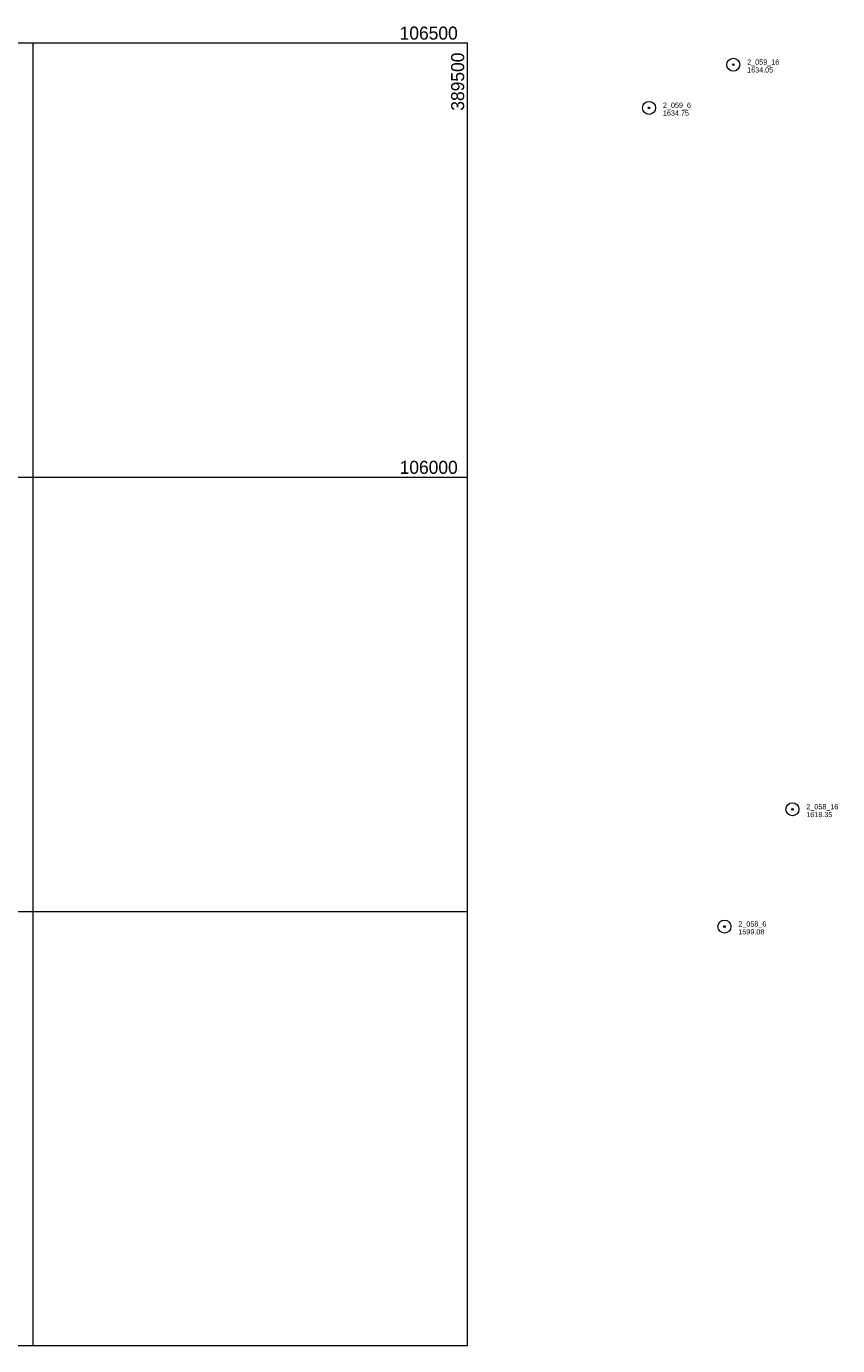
# Model space of a CAD drawing. Header units: feet. Extents: x 387890 to 389926, y 105000 to 106519.
# Tile 3 of 3: x 388992 to 389926, y 105000 to 106519. Entities that reach past the tile are written whole.
import ezdxf
from ezdxf.enums import TextEntityAlignment as Align

# ---------------------------------------------------------------- set-up
doc = ezdxf.new("R2010")
doc.units = ezdxf.units.FT
doc.header["$MEASUREMENT"] = 0
doc.layers.add('E_MAP_GridLines', color=251, linetype='Continuous', lineweight=0)
doc.layers.add('E_MAP_PassPoints', color=40, linetype='Continuous', lineweight=0)
doc.styles.add('Style-IGR_FONT_0', font='IGR_FONT_0.shx')

# ---------------------------------------------------------------- blocks, each defined once
blk = doc.blocks.new('PP')
at = {"layer": 'E_MAP_PassPoints', "color": 40, "linetype": 'Continuous', "lineweight": 0}
for radius in [7.5, 0.96]:
    blk.add_circle((0, 0), radius, dxfattribs=at)

msp = doc.modelspace()

# ---------------------------------------------------------------- linework, layer by layer
at = {"layer": 'E_MAP_GridLines', "color": 161, "linetype": 'Continuous', "lineweight": 0}
for p, q in [((388000, 106500), (389500, 106500)), ((389000, 105000), (389000, 106500)), ((389500, 105000), (389500, 106500)), ((388000, 106000), (389500, 106000)), ((388000, 105500), (389500, 105500)), ((388000, 105000), (389500, 105000))]:
    msp.add_line(p, q, dxfattribs=at)

# ---------------------------------------------------------------- block references
at = {"layer": 'E_MAP_PassPoints', "color": 40, "linetype": 'Continuous', "lineweight": 0}
for p in [(389806.1, 106474.9), (389709.1, 106425.2), (389874.2, 105617.5), (389795.9, 105482.5)]:
    msp.add_blockref('PP', p, dxfattribs=at)

# ---------------------------------------------------------------- texts
at = {"layer": 'E_MAP_GridLines', "color": 161, "linetype": 'Continuous', "lineweight": 0, "style": 'Style-IGR_FONT_0'}
for s, p in [('  106500  ', (389500, 106503.8)), ('  106000  ', (389500, 106003.8))]:
    msp.add_text(s, height=15, dxfattribs=at).set_placement(p, align=Align.RIGHT)
msp.add_text('  389500  ', height=15, rotation=90, dxfattribs=at).set_placement((389496.2, 106500), align=Align.RIGHT)
at = {"layer": 'E_MAP_PassPoints', "color": 40, "linetype": 'Continuous', "lineweight": 0, "style": 'Style-IGR_FONT_0'}
for s, p in [('2_059_16', (389822.1, 106474.9)), ('1634.05', (389822.1, 106465.9)), ('2_059_6', (389725.1, 106425.2)), ('1634.75', (389725.1, 106416.2)), ('2_058_16', (389890.2, 105617.5)), ('1618.35', (389890.2, 105608.5)), ('2_058_6', (389811.9, 105482.5)), ('1599.08', (389811.9, 105473.5))]:
    msp.add_text(s, height=6, dxfattribs=at).set_placement(p)

doc.saveas('drawing.dxf')
